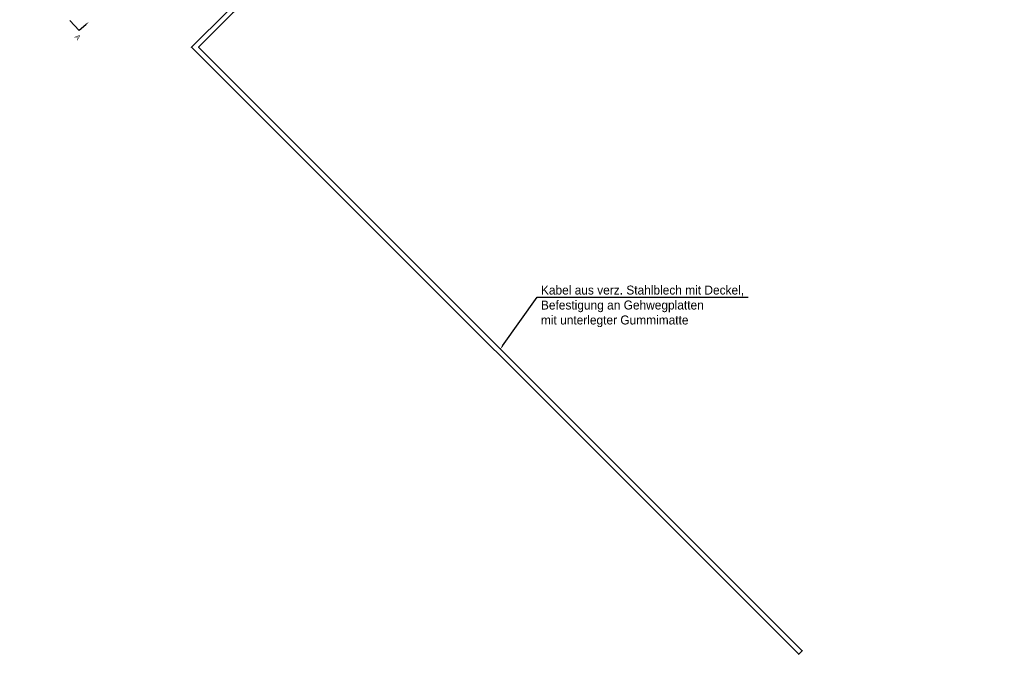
# Model space of a CAD drawing. Header units: millimetres. Extents: x -5775 to 72913, y -36825 to 83180.
# Tile 24 of 48: x 50013 to 69767, y 46736 to 59467. Entities that reach past the tile are written whole.
import ezdxf
from ezdxf import colors
from ezdxf.entities.mleader import LeaderData, LeaderLine
from ezdxf.enums import TextEntityAlignment as Align
from ezdxf.math import Vec2, Vec3

# ---------------------------------------------------------------- set-up
doc = ezdxf.new("R2010")
doc.units = ezdxf.units.MM
doc.header["$LTSCALE"] = 0.3
doc.layers.add('PI_TGTR_Trassen-100', color=6, linetype='Continuous', lineweight=35)
doc.layers.add('PI_TGTRT_Trassen-Text', color=43, linetype='Continuous', lineweight=25)
doc.layers.add('RLT 1', color=253, linetype='Continuous')
doc.styles.add('Arial', font='arial.ttf', dxfattribs={"width": 0.95, "height": 1.8})

# ---------------------------------------------------------------- blocks, each defined once
blk = doc.blocks.new('RLT1')
at = {"layer": 'RLT 1', "ltscale": 10}
blk.add_lwpolyline([(43115, -89752), (42984, -89869), (42800, -89665)], dxfattribs=at)
blk.add_solid([(43106, -89741), (43178, -89696), (43125, -89762)], dxfattribs=at)
at = {"layer": 'RLT 1', "style": 'Arial'}
blk.add_text('A', height=100, rotation=311.966, dxfattribs=at).set_placement((42888, -90001))
at = {"layer": 'RLT 1', "ltscale": 10, "style": 'Arial'}
blk.add_attdef('TYP', text='', height=40, rotation=311.966, dxfattribs=at).set_placement((42995, -86739), align=Align.MIDDLE_CENTER)

msp = doc.modelspace()

# ---------------------------------------------------------------- linework, layer by layer
at = {"layer": 'PI_TGTR_Trassen-100'}
msp.add_lwpolyline([(50113, 66546), (50113, 83080), (69767, 83080), (69767, 83180), (50013, 83180), (50013, 66518), (54180, 59634), (53459, 58913), (65643, 46736), (65714, 46807), (53601, 58913), (54306, 59618), (50113, 66546)], dxfattribs=at)

# ---------------------------------------------------------------- block references
at = {"layer": 'RLT 1'}
msp.add_blockref('RLT1', (8222, 149119, -91039), dxfattribs=at)

# ---------------------------------------------------------------- leaders
at = {"layer": 'PI_TGTRT_Trassen-Text'}
ml = msp.add_multileader_mtext('Standard', dxfattribs=at)
ml.set_content('Kabel aus verz. Stahlblech mit Deckel,\\PBefestigung an Gehwegplatten\\Pmit unterlegter Gummimatte', color=256, style='Arial')
ml.set_leader_properties(color=256, linetype='ByLayer', lineweight=-1)
ml.build(insert=Vec2(0, 0))
ml.multileader.update_dxf_attribs({"text_left_attachment_type": 6, "text_right_attachment_type": 6, "dogleg_length": 0.5, "arrow_head_size": 75, "scale": 50})
ctx = ml.context
ctx.base_point, ctx.scale, ctx.char_height, ctx.arrow_head_size, ctx.landing_gap_size, ctx.plane_origin = Vec3(60421, 53900), 50, 180, 75, 50, Vec3(60006, 54728)
ctx.left_attachment, ctx.right_attachment = 6, 6
notes = []
notes.append((ctx, [(0, (1, 1, 0), (60396, 53900), (1, 0), 25, [(0, [(59657, 52860)], 0, [])])]))
ctx.mtext.insert, ctx.mtext.flow_direction = Vec3(60471, 54133), 5
for ctx, leaders in notes:
    for number, flags, end, landing, length, lines in leaders:
        leader = LeaderData()
        leader.index, (leader.has_last_leader_line, leader.has_dogleg_vector, leader.attachment_direction) = number, flags
        leader.last_leader_point, leader.dogleg_vector, leader.dogleg_length = Vec3(end), Vec3(landing), length
        for number, points, colour, breaks in lines:
            line = LeaderLine()
            line.index, line.vertices, line.color, line.breaks = number, Vec3.list(points), colors.encode_raw_color(colour), breaks
            leader.lines.append(line)
        ctx.leaders.append(leader)

doc.saveas('drawing.dxf')
